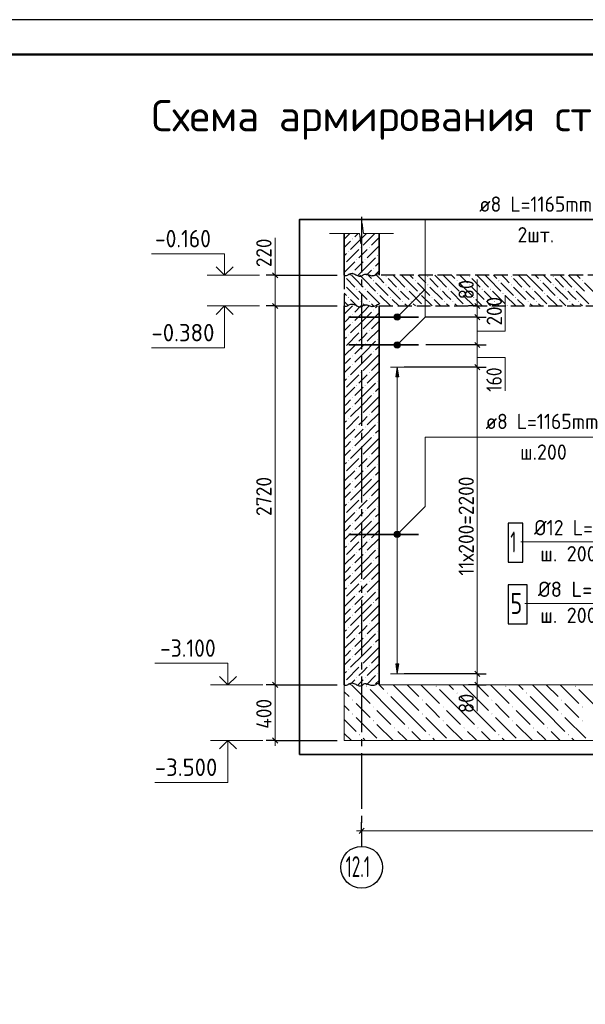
# Model space of a CAD drawing. Header units: millimetres. Extents: x 0 to 59400, y 0 to 42000.
# Tile 21 of 37: x 30540 to 38663, y 27863 to 42000. Entities that reach past the tile are written whole.
import ezdxf

# ---------------------------------------------------------------- set-up
doc = ezdxf.new("R2010")
doc.units = ezdxf.units.MM
doc.linetypes.add('______2', pattern=[270, 200, -70])
doc.linetypes.add('______5', pattern=[1100, 800, -100, 100, -100])
for name, color, linetype, lineweight in [('Standard', 7, 'Continuous', 25), ('Высотные отметки', 7, 'Continuous', 25), ('ЖБ Перекрытие верхний уровень', 7, '______2', 25), ('ЖБ Пилон', 7, 'Continuous', 35), ('ЖБ Стена верхний уровень', 7, 'Continuous', 35), ('Заголовок чертежа', 7, 'Continuous', 25), ('Позиционная метка линия выноска', 7, 'Continuous', 13), ('Позиционная метка номер позиции', 7, 'Continuous', 13), ('Примечания', 7, 'Continuous', 13), ('Размерная линия_ общее', 7, 'Continuous', 13), ('Стена обрамление П-обр.', 7, 'Continuous', 35), ('Фоновоя арматура Х1', 52, 'Continuous', 25)]:
    doc.layers.add(name, color=color, linetype=linetype, lineweight=lineweight)
doc.layers.add('Оси', color=7, linetype='______5')
doc.layers.add('Размерная выноска', color=7, linetype='Continuous')
doc.styles.add('ISOCPEUR', font='txt')

msp = doc.modelspace()

# ---------------------------------------------------------------- hatches: boundary and pattern name
at = {"layer": 'ЖБ Перекрытие верхний уровень', "linetype": 'Continuous', "lineweight": 18, "transparency": 33554687}
for points in [[(35201, 38318), (35201, 38318), (35208, 38312), (35201, 38305), (35201, 38305)], [(35795, 38312), (35801, 38318), (35808, 38312), (35801, 38305)], [(36395, 38312), (36401, 38318), (36408, 38312), (36401, 38305)], [(36995, 38312), (37001, 38318), (37008, 38312), (37001, 38305)], [(37595, 38312), (37601, 38318), (37608, 38312), (37601, 38305)], [(38195, 38312), (38201, 38318), (38208, 38312), (38201, 38305)], [(35201, 38198), (35201, 38198), (35208, 38192), (35201, 38185), (35201, 38185)], [(35615, 38252), (35621, 38258), (35628, 38252), (35621, 38245)], [(35795, 38192), (35801, 38198), (35808, 38192), (35801, 38185)], [(36215, 38252), (36221, 38258), (36228, 38252), (36221, 38245)], [(36395, 38192), (36401, 38198), (36408, 38192), (36401, 38185)], [(36815, 38252), (36821, 38258), (36828, 38252), (36821, 38245)], [(36995, 38192), (37001, 38198), (37008, 38192), (37001, 38185)], [(37415, 38252), (37421, 38258), (37428, 38252), (37421, 38245)], [(37595, 38192), (37601, 38198), (37608, 38192), (37601, 38185)], [(38015, 38252), (38021, 38258), (38028, 38252), (38021, 38245)], [(38195, 38192), (38201, 38198), (38208, 38192), (38201, 38185)], [(38615, 38252), (38621, 38258), (38628, 38252), (38621, 38245)], [(35375, 38132), (35381, 38138), (35388, 38132), (35381, 38125)], [(35495, 38132), (35501, 38138), (35508, 38132), (35501, 38125)], [(35675, 38072), (35681, 38078), (35688, 38072), (35681, 38065)], [(35975, 38132), (35981, 38138), (35988, 38132), (35981, 38125)], [(36095, 38132), (36101, 38138), (36108, 38132), (36101, 38125)], [(36275, 38072), (36281, 38078), (36288, 38072), (36281, 38065)], [(36575, 38132), (36581, 38138), (36588, 38132), (36581, 38125)], [(36695, 38132), (36701, 38138), (36708, 38132), (36701, 38125)], [(36875, 38072), (36881, 38078), (36888, 38072), (36881, 38065)], [(37175, 38132), (37181, 38138), (37188, 38132), (37181, 38125)], [(37295, 38132), (37301, 38138), (37308, 38132), (37301, 38125)], [(37475, 38072), (37481, 38078), (37488, 38072), (37481, 38065)], [(37775, 38132), (37781, 38138), (37788, 38132), (37781, 38125)], [(37895, 38132), (37901, 38138), (37908, 38132), (37901, 38125)], [(38075, 38072), (38081, 38078), (38088, 38072), (38081, 38065)], [(38375, 38132), (38381, 38138), (38388, 38132), (38381, 38125)], [(38495, 38132), (38501, 38138), (38508, 38132), (38501, 38125)], [(35255, 38012), (35261, 38018), (35268, 38012), (35261, 38005)], [(35435, 37952), (35441, 37958), (35448, 37952), (35441, 37945)], [(35555, 37952), (35561, 37958), (35568, 37952), (35561, 37945)], [(35735, 37892), (35741, 37898), (35748, 37892), (35746, 37890), (35736, 37890)], [(35855, 38012), (35861, 38018), (35868, 38012), (35861, 38005)], [(36035, 37952), (36041, 37958), (36048, 37952), (36041, 37945)], [(36155, 37952), (36161, 37958), (36168, 37952), (36161, 37945)], [(36335, 37892), (36341, 37898), (36348, 37892), (36346, 37890), (36336, 37890)], [(36455, 38012), (36461, 38018), (36468, 38012), (36461, 38005)], [(36635, 37952), (36641, 37958), (36648, 37952), (36641, 37945)], [(36755, 37952), (36761, 37958), (36768, 37952), (36761, 37945)], [(36935, 37892), (36941, 37898), (36948, 37892), (36946, 37890), (36936, 37890)], [(37055, 38012), (37061, 38018), (37068, 38012), (37061, 38005)], [(37235, 37952), (37241, 37958), (37248, 37952), (37241, 37945)], [(37355, 37952), (37361, 37958), (37368, 37952), (37361, 37945)], [(37535, 37892), (37541, 37898), (37548, 37892), (37546, 37890), (37536, 37890)], [(37655, 38012), (37661, 38018), (37668, 38012), (37661, 38005)], [(37835, 37952), (37841, 37958), (37848, 37952), (37841, 37945)], [(37955, 37952), (37961, 37958), (37968, 37952), (37961, 37945)], [(38135, 37892), (38141, 37898), (38148, 37892), (38146, 37890), (38136, 37890)], [(38255, 38012), (38261, 38018), (38268, 38012), (38261, 38005)], [(38435, 37952), (38441, 37958), (38448, 37952), (38441, 37945)], [(38555, 37952), (38561, 37958), (38568, 37952), (38561, 37945)]]:
    msp.add_hatch(color=7, dxfattribs=at).paths.add_polyline_path(points, flags=16)
at = {"layer": 'ЖБ Пилон', "linetype": 'Continuous', "lineweight": 18, "transparency": 33554687}
for points in [[(35316, 38852), (35321, 38857), (35326, 38852), (35321, 38847)], [(35436, 38732), (35441, 38737), (35446, 38732), (35441, 38727)], [(35556, 38732), (35561, 38737), (35566, 38732), (35561, 38727)], [(35256, 38672), (35261, 38677), (35266, 38672), (35261, 38667)], [(35676, 38612), (35681, 38617), (35686, 38612), (35681, 38607)], [(35201, 38496), (35201, 38497), (35206, 38492), (35201, 38487), (35201, 38487)], [(35376, 38552), (35381, 38557), (35386, 38552), (35381, 38547)], [(35496, 38552), (35501, 38557), (35506, 38552), (35501, 38547)], [(35316, 38372), (35321, 38377), (35326, 38372), (35321, 38367)], [(35616, 38432), (35621, 38437), (35626, 38432), (35621, 38427)]]:
    msp.add_hatch(color=7, dxfattribs=at).paths.add_polyline_path(points, flags=16)
at = {"layer": 'ЖБ Стена верхний уровень', "linetype": 'Continuous', "lineweight": 18, "transparency": 33554687}
for points in [[(35204, 37890), (35201, 37887), (35201, 37890)], [(35316, 37772), (35321, 37777), (35326, 37772), (35321, 37767)], [(35616, 37832), (35621, 37837), (35626, 37832), (35621, 37827)], [(35316, 37652), (35321, 37657), (35326, 37652), (35321, 37647)], [(35256, 37472), (35261, 37477), (35266, 37472), (35261, 37467)], [(35436, 37532), (35441, 37537), (35446, 37532), (35441, 37527)], [(35556, 37532), (35561, 37537), (35566, 37532), (35561, 37527)], [(35376, 37352), (35381, 37357), (35386, 37352), (35381, 37347)], [(35496, 37352), (35501, 37357), (35506, 37352), (35501, 37347)], [(35676, 37412), (35681, 37417), (35686, 37412), (35681, 37407)], [(35201, 37296), (35206, 37292), (35201, 37287)], [(35616, 37232), (35621, 37237), (35626, 37232), (35621, 37227)], [(35316, 37172), (35321, 37177), (35326, 37172), (35321, 37167)], [(35316, 37052), (35321, 37057), (35326, 37052), (35321, 37047)], [(35436, 36932), (35441, 36937), (35446, 36932), (35441, 36927)], [(35556, 36932), (35561, 36937), (35566, 36932), (35561, 36927)], [(35256, 36872), (35261, 36877), (35266, 36872), (35261, 36867)], [(35376, 36752), (35381, 36757), (35386, 36752), (35381, 36747)], [(35496, 36752), (35501, 36757), (35506, 36752), (35501, 36747)], [(35676, 36812), (35681, 36817), (35686, 36812), (35681, 36807)], [(35201, 36696), (35206, 36692), (35201, 36687)], [(35616, 36632), (35621, 36637), (35626, 36632), (35621, 36627)], [(35316, 36572), (35321, 36577), (35326, 36572), (35321, 36567)], [(35316, 36452), (35321, 36457), (35326, 36452), (35321, 36447)], [(35436, 36332), (35441, 36337), (35446, 36332), (35441, 36327)], [(35556, 36332), (35561, 36337), (35566, 36332), (35561, 36327)], [(35256, 36272), (35261, 36277), (35266, 36272), (35261, 36267)], [(35676, 36212), (35681, 36217), (35686, 36212), (35681, 36207)], [(35201, 36096), (35206, 36092), (35201, 36087)], [(35376, 36152), (35381, 36157), (35386, 36152), (35381, 36147)], [(35496, 36152), (35501, 36157), (35506, 36152), (35501, 36147)], [(35316, 35972), (35321, 35977), (35326, 35972), (35321, 35967)], [(35616, 36032), (35621, 36037), (35626, 36032), (35621, 36027)], [(35316, 35852), (35321, 35857), (35326, 35852), (35321, 35847)], [(35256, 35672), (35261, 35677), (35266, 35672), (35261, 35667)], [(35436, 35732), (35441, 35737), (35446, 35732), (35441, 35727)], [(35556, 35732), (35561, 35737), (35566, 35732), (35561, 35727)], [(35201, 35496), (35206, 35492), (35201, 35487)], [(35376, 35552), (35381, 35557), (35386, 35552), (35381, 35547)], [(35496, 35552), (35501, 35557), (35506, 35552), (35501, 35547)], [(35676, 35612), (35681, 35617), (35686, 35612), (35681, 35607)], [(35316, 35372), (35321, 35377), (35326, 35372), (35321, 35367)], [(35616, 35432), (35621, 35437), (35626, 35432), (35621, 35427)], [(35316, 35252), (35321, 35257), (35326, 35252), (35321, 35247)], [(35256, 35072), (35261, 35077), (35266, 35072), (35261, 35067)], [(35436, 35132), (35441, 35137), (35446, 35132), (35441, 35127)], [(35556, 35132), (35561, 35137), (35566, 35132), (35561, 35127)], [(35376, 34952), (35381, 34957), (35386, 34952), (35381, 34947)], [(35496, 34952), (35501, 34957), (35506, 34952), (35501, 34947)], [(35676, 35012), (35681, 35017), (35686, 35012), (35681, 35007)], [(35201, 34896), (35206, 34892), (35201, 34887)], [(35616, 34832), (35621, 34837), (35626, 34832), (35621, 34827)], [(35316, 34772), (35321, 34777), (35326, 34772), (35321, 34767)], [(35316, 34652), (35321, 34657), (35326, 34652), (35321, 34647)], [(35436, 34532), (35441, 34537), (35446, 34532), (35441, 34527)], [(35556, 34532), (35561, 34537), (35566, 34532), (35561, 34527)], [(35256, 34472), (35261, 34477), (35266, 34472), (35261, 34467)], [(35376, 34352), (35381, 34357), (35386, 34352), (35381, 34347)], [(35496, 34352), (35501, 34357), (35506, 34352), (35501, 34347)], [(35676, 34412), (35681, 34417), (35686, 34412), (35681, 34407)], [(35201, 34296), (35206, 34292), (35201, 34287)], [(35616, 34232), (35621, 34237), (35626, 34232), (35621, 34227)], [(35316, 34172), (35321, 34177), (35326, 34172), (35321, 34167)], [(35316, 34052), (35321, 34057), (35326, 34052), (35321, 34047)], [(35436, 33932), (35441, 33937), (35446, 33932), (35441, 33927)], [(35556, 33932), (35561, 33937), (35566, 33932), (35561, 33927)], [(35256, 33872), (35261, 33877), (35266, 33872), (35261, 33867)], [(35676, 33812), (35681, 33817), (35686, 33812), (35681, 33807)], [(35201, 33696), (35206, 33692), (35201, 33687)], [(35376, 33752), (35381, 33757), (35386, 33752), (35381, 33747)], [(35496, 33752), (35501, 33757), (35506, 33752), (35501, 33747)], [(35316, 33572), (35321, 33577), (35326, 33572), (35321, 33567)], [(35616, 33632), (35621, 33637), (35626, 33632), (35621, 33627)], [(35316, 33452), (35321, 33457), (35326, 33452), (35321, 33447)], [(35256, 33272), (35261, 33277), (35266, 33272), (35261, 33267)], [(35436, 33332), (35441, 33337), (35446, 33332), (35441, 33327)], [(35556, 33332), (35561, 33337), (35566, 33332), (35561, 33327)], [(35201, 33096), (35206, 33092), (35201, 33087)], [(35376, 33152), (35381, 33157), (35386, 33152), (35381, 33147)], [(35496, 33152), (35501, 33157), (35506, 33152), (35501, 33147)], [(35676, 33212), (35681, 33217), (35686, 33212), (35681, 33207)], [(35316, 32972), (35321, 32977), (35326, 32972), (35321, 32967)], [(35616, 33032), (35621, 33037), (35626, 33032), (35621, 33027)], [(35316, 32852), (35321, 32857), (35326, 32852), (35321, 32847)], [(35256, 32672), (35261, 32677), (35266, 32672), (35261, 32667)], [(35436, 32732), (35441, 32737), (35446, 32732), (35441, 32727)], [(35556, 32732), (35561, 32737), (35566, 32732), (35561, 32727)], [(35376, 32552), (35381, 32557), (35386, 32552), (35381, 32547)], [(35496, 32552), (35501, 32557), (35506, 32552), (35501, 32547)], [(35676, 32612), (35681, 32617), (35686, 32612), (35681, 32607)], [(35201, 32496), (35206, 32492), (35201, 32487)]]:
    msp.add_hatch(color=7, dxfattribs=at).paths.add_polyline_path(points, flags=16)
at = {"layer": 'Позиционная метка линия выноска', "linetype": 'Continuous', "lineweight": 13, "transparency": 33554687}
for points in [[(35993, 37698), (35929, 37762), (35918, 37741)], [(36005, 37718), (35950, 37773), (35929, 37762)], [(36005, 37718), (35929, 37762), (35993, 37698)], [(36005, 37741), (35973, 37773), (35950, 37773)], [(36005, 37741), (35950, 37773), (36005, 37718)], [(35973, 37773), (36005, 37741), (35993, 37762)], [(35993, 37698), (35918, 37741), (35973, 37687)], [(35973, 37687), (35918, 37741), (35918, 37718)], [(35973, 37687), (35918, 37718), (35950, 37687)], [(35950, 37687), (35918, 37718), (35929, 37698)], [(35993, 37298), (35929, 37362), (35918, 37341)], [(35993, 37298), (35918, 37341), (35973, 37287)], [(35973, 37287), (35918, 37341), (35918, 37318)], [(36005, 37318), (35950, 37373), (35929, 37362)], [(36005, 37318), (35929, 37362), (35993, 37298)], [(36005, 37341), (35973, 37373), (35950, 37373)], [(36005, 37341), (35950, 37373), (36005, 37318)], [(35973, 37373), (36005, 37341), (35993, 37362)], [(35973, 37287), (35918, 37318), (35950, 37287)], [(35950, 37287), (35918, 37318), (35929, 37298)], [(35993, 34578), (35929, 34642), (35918, 34621)], [(36005, 34598), (35950, 34653), (35929, 34642)], [(36005, 34598), (35929, 34642), (35993, 34578)], [(36005, 34621), (35973, 34653), (35950, 34653)], [(36005, 34621), (35950, 34653), (36005, 34598)], [(35973, 34653), (36005, 34621), (35993, 34642)], [(35993, 34578), (35918, 34621), (35973, 34567)], [(35973, 34567), (35918, 34621), (35918, 34598)], [(35973, 34567), (35918, 34598), (35950, 34567)], [(35950, 34567), (35918, 34598), (35929, 34578)]]:
    msp.add_hatch(color=7, dxfattribs=at).paths.add_polyline_path(points)
at = {"layer": 'Стена обрамление П-обр.', "linetype": 'Continuous', "lineweight": 13, "transparency": 33554687}
msp.add_hatch(color=7, dxfattribs=at).paths.add_polyline_path([(35983, 36870), (35963, 37010), (35943, 36870)])
msp.add_hatch(color=7, dxfattribs=at).paths.add_polyline_path([(35983, 32750), (35963, 32610), (35943, 32750)], flags=16)
at = {"layer": 'Фоновоя арматура Х1', "linetype": 'Continuous', "lineweight": 18, "transparency": 33554687}
for points in [[(35515, 32432), (35521, 32438), (35528, 32432), (35521, 32425)], [(36515, 32432), (36521, 32438), (36528, 32432), (36521, 32425)], [(37515, 32432), (37521, 32438), (37528, 32432), (37521, 32425)], [(38515, 32432), (38521, 32438), (38528, 32432), (38521, 32425)], [(35315, 32232), (35321, 32238), (35328, 32232), (35321, 32225)], [(35815, 32332), (35821, 32338), (35828, 32332), (35821, 32325)], [(36315, 32232), (36321, 32238), (36328, 32232), (36321, 32225)], [(36815, 32332), (36821, 32338), (36828, 32332), (36821, 32325)], [(37315, 32232), (37321, 32238), (37328, 32232), (37321, 32225)], [(37815, 32332), (37821, 32338), (37828, 32332), (37821, 32325)], [(38315, 32232), (38321, 32238), (38328, 32232), (38321, 32225)], [(35615, 32132), (35621, 32138), (35628, 32132), (35621, 32125)], [(36615, 32132), (36621, 32138), (36628, 32132), (36621, 32125)], [(37615, 32132), (37621, 32138), (37628, 32132), (37621, 32125)], [(38615, 32132), (38621, 32138), (38628, 32132), (38621, 32125)], [(35315, 32032), (35321, 32038), (35328, 32032), (35321, 32025)], [(36315, 32032), (36321, 32038), (36328, 32032), (36321, 32025)], [(37315, 32032), (37321, 32038), (37328, 32032), (37321, 32025)], [(38315, 32032), (38321, 32038), (38328, 32032), (38321, 32025)], [(35615, 31932), (35621, 31938), (35628, 31932), (35621, 31925)], [(35915, 31832), (35921, 31838), (35928, 31832), (35921, 31825)], [(36115, 31832), (36121, 31838), (36128, 31832), (36121, 31825)], [(36615, 31932), (36621, 31938), (36628, 31932), (36621, 31925)], [(36915, 31832), (36921, 31838), (36928, 31832), (36921, 31825)], [(37115, 31832), (37121, 31838), (37128, 31832), (37121, 31825)], [(37615, 31932), (37621, 31938), (37628, 31932), (37621, 31925)], [(37915, 31832), (37921, 31838), (37928, 31832), (37921, 31825)], [(38115, 31832), (38121, 31838), (38128, 31832), (38121, 31825)], [(38615, 31932), (38621, 31938), (38628, 31932), (38621, 31925)], [(35415, 31732), (35421, 31738), (35428, 31732), (35421, 31725)], [(36415, 31732), (36421, 31738), (36428, 31732), (36421, 31725)], [(37415, 31732), (37421, 31738), (37428, 31732), (37421, 31725)], [(38415, 31732), (38421, 31738), (38428, 31732), (38421, 31725)]]:
    msp.add_hatch(color=7, dxfattribs=at).paths.add_polyline_path(points, flags=16)

# ---------------------------------------------------------------- linework, layer by layer
at = {"layer": 'Standard', "color": 7, "linetype": 'Continuous', "lineweight": 13, "transparency": 33554687}
for p, q in [((35439, 38780), (35457, 39080)), ((35457, 39080), (35476, 38930)), ((34988, 38930), (35421, 38930)), ((35421, 38930), (35439, 38780)), ((35476, 38930), (35908, 38930)), ((35908, 38930), (35908, 38930)), ((37112, 37890), (37112, 37965)), ((37112, 37730), (37112, 37330)), ((37112, 37330), (37112, 37010)), ((37112, 37010), (37112, 32610)), ((37112, 32610), (37112, 32450)), ((37112, 32450), (37112, 32375))]:
    msp.add_line(p, q, dxfattribs=at)
at = {"layer": 'Standard', "color": 7, "linetype": 'Continuous', "lineweight": -3, "transparency": 33554687}
for p, q in [((37112, 37890), (36987, 37890)), ((37112, 37890), (37237, 37890)), ((37112, 37730), (36987, 37730)), ((37112, 37730), (37237, 37730)), ((37112, 37330), (36987, 37330)), ((37112, 37330), (37237, 37330)), ((37112, 37010), (36987, 37010)), ((37112, 37010), (37237, 37010)), ((37112, 32610), (36987, 32610)), ((37112, 32610), (37237, 32610)), ((37112, 32450), (36987, 32450)), ((37112, 32450), (37237, 32450)), ((37112, 32450), (37112, 32450))]:
    msp.add_line(p, q, dxfattribs=at)
at = {"layer": 'Standard', "color": 7, "linetype": 'Continuous', "lineweight": 25, "transparency": 33554687}
for p, q in [((37074, 37927), (37149, 37852)), ((37074, 37767), (37149, 37692)), ((37074, 37367), (37149, 37292)), ((37074, 37047), (37149, 36972)), ((37074, 32647), (37149, 32572)), ((37074, 32487), (37149, 32412))]:
    msp.add_line(p, q, dxfattribs=at)
msp.add_lwpolyline([(0, 0), (59400, 0), (59400, 42000), (0, 42000), (0, 0)], close=True, dxfattribs=at)
at = {"layer": 'Standard', "color": 7, "linetype": 'Continuous', "lineweight": 50, "transparency": 33554687}
msp.add_lwpolyline([(2000, 41500), (58900, 41500), (58900, 500), (2000, 500), (2000, 41500)], close=True, dxfattribs=at)
at = {"layer": 'Standard', "color": 7, "linetype": 'Continuous', "lineweight": 13, "transparency": 33554687}
for points in [[(58900, 41500), (2000, 41500), (2000, 500), (58900, 500), (58900, 41500)], [(37112, 37890), (37112, 37884), (37112, 37884), (37112, 37841), (37112, 37841), (37112, 37748), (37112, 37748), (37112, 37730)]]:
    msp.add_lwpolyline(points, dxfattribs=at)
at = {"layer": 'Standard', "color": 254, "linetype": 'Continuous', "lineweight": 35, "true_color": 0xc4c4ff, "transparency": 33554687}
msp.add_lwpolyline([(34556, 31450), (54971, 31450), (54971, 39130), (34556, 39130), (34556, 31450)], dxfattribs=at)
at = {"layer": 'Standard', "color": 7, "linetype": 'Continuous', "lineweight": -3, "transparency": 33554687}
for points in [[(37112, 37890), (37114, 37890), (37114, 37890), (37164, 37890), (37164, 37890), (37197, 37890)], [(37112, 37730), (37095, 37730), (37095, 37730), (37095, 37730), (37095, 37730), (36373, 37730)], [(37112, 37330), (37095, 37330), (37095, 37330), (37095, 37330), (37095, 37330), (36373, 37330)], [(37112, 37010), (37095, 37010), (37095, 37010), (37095, 37010), (37095, 37010), (36063, 37010)], [(37112, 32610), (37095, 32610), (37095, 32610), (36063, 32610)]]:
    msp.add_lwpolyline(points, dxfattribs=at)
at = {"layer": 'Высотные отметки', "color": 7, "linetype": 'Continuous', "lineweight": 13, "transparency": 33554687}
for p, q in [((33983, 38330), (33233, 38330)), ((33983, 38330), (33233, 38330)), ((33983, 37890), (33233, 37890)), ((33983, 37890), (33233, 37890)), ((34031, 32450), (33281, 32450)), ((34031, 32450), (33281, 32450)), ((34031, 31650), (33281, 31650)), ((34031, 31650), (33281, 31650))]:
    msp.add_line(p, q, dxfattribs=at)
at = {"layer": 'Высотные отметки', "color": 7, "linetype": 'Continuous', "lineweight": 35, "transparency": 33554687}
for p, q in [((33483, 38330), (33362, 38451)), ((33483, 38330), (33362, 38451)), ((33483, 38330), (33604, 38451)), ((33483, 38330), (33604, 38451)), ((33483, 37890), (33362, 37769)), ((33483, 37890), (33362, 37769)), ((33483, 37890), (33604, 37769)), ((33483, 37890), (33604, 37769)), ((33531, 32450), (33410, 32571)), ((33531, 32450), (33410, 32571)), ((33531, 32450), (33653, 32571)), ((33531, 32450), (33653, 32571)), ((33531, 31650), (33410, 31529)), ((33531, 31650), (33410, 31529)), ((33531, 31650), (33653, 31529)), ((33531, 31650), (33653, 31529))]:
    msp.add_line(p, q, dxfattribs=at)
at = {"layer": 'Высотные отметки', "color": 7, "linetype": 'Continuous', "lineweight": 13, "transparency": 33554687}
for points in [[(33483, 38330), (33483, 38640), (32433, 38640)], [(33483, 38330), (33483, 38640), (32433, 38640)], [(33483, 37890), (33483, 37290), (32433, 37290)], [(33483, 37890), (33483, 37290), (32433, 37290)], [(33531, 32450), (33531, 32760), (32481, 32760)], [(33531, 32450), (33531, 32760), (32481, 32760)], [(33531, 31650), (33531, 31050), (32481, 31050)], [(33531, 31650), (33531, 31050), (32481, 31050)]]:
    msp.add_lwpolyline(points, dxfattribs=at)
at = {"layer": 'ЖБ Перекрытие верхний уровень', "color": 7, "linetype": '______2', "lineweight": 25, "transparency": 33554687}
for p, q in [((35201, 38330), (35201, 37890)), ((42951, 38330), (35701, 38330)), ((35701, 37890), (42451, 37890))]:
    msp.add_line(p, q, dxfattribs=at)
at = {"layer": 'ЖБ Перекрытие верхний уровень', "color": 9, "linetype": 'Continuous', "lineweight": 18, "true_color": 0xc7c7c7, "transparency": 33554687}
for p, q in [((35351, 38282), (35303, 38330)), ((35423, 38330), (35471, 38282)), ((35543, 38330), (35591, 38282)), ((35711, 38282), (35663, 38330)), ((35951, 38282), (35903, 38330)), ((36023, 38330), (36071, 38282)), ((36143, 38330), (36191, 38282)), ((36311, 38282), (36263, 38330)), ((36551, 38282), (36503, 38330)), ((36623, 38330), (36671, 38282)), ((36743, 38330), (36791, 38282)), ((36911, 38282), (36863, 38330)), ((37151, 38282), (37103, 38330)), ((37223, 38330), (37271, 38282)), ((37343, 38330), (37391, 38282)), ((37511, 38282), (37463, 38330)), ((37751, 38282), (37703, 38330)), ((37823, 38330), (37871, 38282)), ((37943, 38330), (37991, 38282)), ((38111, 38282), (38063, 38330)), ((38351, 38282), (38303, 38330)), ((38423, 38330), (38471, 38282)), ((38543, 38330), (38591, 38282)), ((35231, 38282), (35351, 38162)), ((35351, 38282), (35471, 38162)), ((35471, 38282), (35651, 38102)), ((35651, 38222), (35831, 38042)), ((35771, 38222), (35711, 38282)), ((35831, 38282), (35951, 38162)), ((35951, 38282), (36071, 38162)), ((36071, 38282), (36251, 38102)), ((36251, 38222), (36431, 38042)), ((36371, 38222), (36311, 38282)), ((36431, 38282), (36551, 38162)), ((36551, 38282), (36671, 38162)), ((36671, 38282), (36851, 38102)), ((36851, 38222), (37031, 38042)), ((36971, 38222), (36911, 38282)), ((37031, 38282), (37151, 38162)), ((37151, 38282), (37271, 38162)), ((37271, 38282), (37451, 38102)), ((37451, 38222), (37631, 38042)), ((37571, 38222), (37511, 38282)), ((37631, 38282), (37751, 38162)), ((37751, 38282), (37871, 38162)), ((37871, 38282), (38051, 38102)), ((38051, 38222), (38231, 38042)), ((38171, 38222), (38111, 38282)), ((38231, 38282), (38351, 38162)), ((38351, 38282), (38471, 38162)), ((38471, 38282), (38651, 38102)), ((38651, 38222), (38831, 38042)), ((35201, 38072), (35231, 38042)), ((35231, 38162), (35411, 37982)), ((35471, 38042), (35411, 38102)), ((35531, 37982), (35471, 38042)), ((35531, 38102), (35711, 37922)), ((35711, 38042), (35863, 37890)), ((35831, 38162), (36011, 37982)), ((36071, 38042), (36011, 38102)), ((36131, 37982), (36071, 38042)), ((36131, 38102), (36311, 37922)), ((36311, 38042), (36463, 37890)), ((36431, 38162), (36611, 37982)), ((36671, 38042), (36611, 38102)), ((36731, 37982), (36671, 38042)), ((36731, 38102), (36911, 37922)), ((36911, 38042), (37063, 37890)), ((37031, 38162), (37211, 37982)), ((37271, 38042), (37211, 38102)), ((37331, 37982), (37271, 38042)), ((37331, 38102), (37511, 37922)), ((37511, 38042), (37663, 37890)), ((37631, 38162), (37811, 37982)), ((37871, 38042), (37811, 38102)), ((37931, 37982), (37871, 38042)), ((37931, 38102), (38111, 37922)), ((38111, 38042), (38263, 37890)), ((38231, 38162), (38411, 37982)), ((38471, 38042), (38411, 38102)), ((38531, 37982), (38471, 38042)), ((38531, 38102), (38711, 37922)), ((35201, 37952), (35263, 37890)), ((35383, 37890), (35291, 37982)), ((35471, 37922), (35503, 37890)), ((35591, 37922), (35623, 37890)), ((35983, 37890), (35891, 37982)), ((36071, 37922), (36103, 37890)), ((36191, 37922), (36223, 37890)), ((36583, 37890), (36491, 37982)), ((36671, 37922), (36703, 37890)), ((36791, 37922), (36823, 37890)), ((37183, 37890), (37091, 37982)), ((37271, 37922), (37303, 37890)), ((37391, 37922), (37423, 37890)), ((37783, 37890), (37691, 37982)), ((37871, 37922), (37903, 37890)), ((37991, 37922), (38023, 37890)), ((38383, 37890), (38291, 37982)), ((38471, 37922), (38503, 37890)), ((38591, 37922), (38623, 37890))]:
    msp.add_line(p, q, dxfattribs=at)
at = {"layer": 'ЖБ Пилон', "color": 7, "linetype": 'Continuous', "lineweight": 35, "transparency": 33554687}
for p, q in [((35201, 38930), (35201, 38330)), ((35701, 38330), (35701, 38930))]:
    msp.add_line(p, q, dxfattribs=at)
at = {"layer": 'ЖБ Пилон', "color": 251, "linetype": 'Continuous', "lineweight": 18, "true_color": 0x494949, "transparency": 33554687}
for p, q in [((35201, 38851), (35231, 38882)), ((35231, 38882), (35279, 38930)), ((35471, 38882), (35291, 38702)), ((35399, 38930), (35351, 38882)), ((35519, 38930), (35471, 38882)), ((35591, 38882), (35471, 38762)), ((35591, 38882), (35639, 38930)), ((35291, 38822), (35201, 38731)), ((35701, 38752), (35531, 38582)), ((35701, 38872), (35591, 38762)), ((35231, 38642), (35201, 38611)), ((35411, 38702), (35231, 38522)), ((35411, 38582), (35471, 38642)), ((35471, 38642), (35531, 38702)), ((35351, 38522), (35201, 38371)), ((35471, 38522), (35351, 38402)), ((35471, 38402), (35651, 38582)), ((35701, 38512), (35651, 38462)), ((35279, 38330), (35291, 38342)), ((35471, 38402), (35399, 38330)), ((35591, 38402), (35519, 38330)), ((35639, 38330), (35701, 38392))]:
    msp.add_line(p, q, dxfattribs=at)
at = {"layer": 'ЖБ Стена верхний уровень', "color": 251, "linetype": 'Continuous', "lineweight": 18, "true_color": 0x494949, "transparency": 33554687}
for p, q in [((35319, 37890), (35201, 37772)), ((35439, 37890), (35351, 37802)), ((35471, 37802), (35559, 37890)), ((35679, 37890), (35651, 37862)), ((35471, 37802), (35351, 37682)), ((35591, 37802), (35471, 37682)), ((35591, 37682), (35701, 37792)), ((35201, 37652), (35231, 37682)), ((35291, 37622), (35201, 37532)), ((35231, 37682), (35291, 37742)), ((35471, 37682), (35291, 37502)), ((35591, 37682), (35471, 37562)), ((35701, 37672), (35591, 37562)), ((35411, 37502), (35231, 37322)), ((35471, 37442), (35531, 37502)), ((35701, 37552), (35531, 37382)), ((35231, 37442), (35201, 37412)), ((35351, 37322), (35201, 37172)), ((35471, 37322), (35351, 37202)), ((35411, 37382), (35471, 37442)), ((35471, 37202), (35651, 37382)), ((35471, 37202), (35351, 37082)), ((35591, 37202), (35471, 37082)), ((35591, 37082), (35701, 37192)), ((35701, 37312), (35651, 37262)), ((35201, 37052), (35231, 37082)), ((35231, 37082), (35291, 37142)), ((35471, 37082), (35291, 36902)), ((35591, 37082), (35471, 36962)), ((35701, 37072), (35591, 36962)), ((35291, 37022), (35201, 36932)), ((35411, 36902), (35231, 36722)), ((35471, 36842), (35531, 36902)), ((35701, 36952), (35531, 36782)), ((35231, 36842), (35201, 36812)), ((35411, 36782), (35471, 36842)), ((35471, 36602), (35651, 36782)), ((35351, 36722), (35201, 36572)), ((35471, 36722), (35351, 36602)), ((35701, 36712), (35651, 36662)), ((35201, 36452), (35231, 36482)), ((35231, 36482), (35291, 36542)), ((35471, 36482), (35291, 36302)), ((35471, 36602), (35351, 36482)), ((35591, 36602), (35471, 36482)), ((35591, 36482), (35471, 36362)), ((35591, 36482), (35701, 36592)), ((35291, 36422), (35201, 36332)), ((35701, 36352), (35531, 36182)), ((35701, 36472), (35591, 36362)), ((35231, 36242), (35201, 36212)), ((35411, 36302), (35231, 36122)), ((35411, 36182), (35471, 36242)), ((35471, 36242), (35531, 36302)), ((35351, 36122), (35201, 35972)), ((35471, 36122), (35351, 36002)), ((35471, 36002), (35651, 36182)), ((35701, 36112), (35651, 36062)), ((35231, 35882), (35291, 35942)), ((35471, 36002), (35351, 35882)), ((35591, 36002), (35471, 35882)), ((35591, 35882), (35701, 35992)), ((35201, 35852), (35231, 35882)), ((35291, 35822), (35201, 35732)), ((35471, 35882), (35291, 35702)), ((35591, 35882), (35471, 35762)), ((35701, 35872), (35591, 35762)), ((35231, 35642), (35201, 35612)), ((35411, 35702), (35231, 35522)), ((35411, 35582), (35471, 35642)), ((35471, 35642), (35531, 35702)), ((35701, 35752), (35531, 35582)), ((35351, 35522), (35201, 35372)), ((35471, 35522), (35351, 35402)), ((35471, 35402), (35651, 35582)), ((35701, 35512), (35651, 35462)), ((35471, 35402), (35351, 35282)), ((35591, 35402), (35471, 35282)), ((35591, 35282), (35701, 35392)), ((35201, 35252), (35231, 35282)), ((35291, 35222), (35201, 35132)), ((35231, 35282), (35291, 35342)), ((35471, 35282), (35291, 35102)), ((35591, 35282), (35471, 35162)), ((35701, 35272), (35591, 35162)), ((35411, 35102), (35231, 34922)), ((35471, 35042), (35531, 35102)), ((35701, 35152), (35531, 34982)), ((35231, 35042), (35201, 35012)), ((35351, 34922), (35201, 34772)), ((35471, 34922), (35351, 34802)), ((35411, 34982), (35471, 35042)), ((35471, 34802), (35651, 34982)), ((35471, 34802), (35351, 34682)), ((35591, 34802), (35471, 34682)), ((35591, 34682), (35701, 34792)), ((35701, 34912), (35651, 34862)), ((35201, 34652), (35231, 34682)), ((35231, 34682), (35291, 34742)), ((35471, 34682), (35291, 34502)), ((35591, 34682), (35471, 34562)), ((35701, 34672), (35591, 34562)), ((35291, 34622), (35201, 34532)), ((35411, 34502), (35231, 34322)), ((35471, 34442), (35531, 34502)), ((35701, 34552), (35531, 34382)), ((35231, 34442), (35201, 34412)), ((35411, 34382), (35471, 34442)), ((35471, 34202), (35651, 34382)), ((35351, 34322), (35201, 34172)), ((35471, 34322), (35351, 34202)), ((35701, 34312), (35651, 34262)), ((35201, 34052), (35231, 34082)), ((35231, 34082), (35291, 34142)), ((35471, 34082), (35291, 33902)), ((35471, 34202), (35351, 34082)), ((35591, 34202), (35471, 34082)), ((35591, 34082), (35471, 33962)), ((35591, 34082), (35701, 34192)), ((35701, 34072), (35591, 33962)), ((35291, 34022), (35201, 33932)), ((35701, 33952), (35531, 33782)), ((35231, 33842), (35201, 33812)), ((35411, 33902), (35231, 33722)), ((35411, 33782), (35471, 33842)), ((35471, 33842), (35531, 33902)), ((35351, 33722), (35201, 33572)), ((35471, 33722), (35351, 33602)), ((35471, 33602), (35651, 33782)), ((35701, 33712), (35651, 33662)), ((35231, 33482), (35291, 33542)), ((35471, 33602), (35351, 33482)), ((35591, 33602), (35471, 33482)), ((35591, 33482), (35701, 33592)), ((35201, 33452), (35231, 33482)), ((35291, 33422), (35201, 33332)), ((35471, 33482), (35291, 33302)), ((35591, 33482), (35471, 33362)), ((35701, 33472), (35591, 33362)), ((35231, 33242), (35201, 33212)), ((35411, 33302), (35231, 33122)), ((35411, 33182), (35471, 33242)), ((35471, 33242), (35531, 33302)), ((35701, 33352), (35531, 33182)), ((35351, 33122), (35201, 32972)), ((35471, 33122), (35351, 33002)), ((35471, 33002), (35651, 33182)), ((35701, 33112), (35651, 33062)), ((35231, 32882), (35291, 32942)), ((35471, 33002), (35351, 32882)), ((35591, 33002), (35471, 32882)), ((35591, 32882), (35701, 32992)), ((35201, 32852), (35231, 32882)), ((35291, 32822), (35201, 32732)), ((35471, 32882), (35291, 32702)), ((35591, 32882), (35471, 32762)), ((35701, 32872), (35591, 32762)), ((35411, 32702), (35231, 32522)), ((35471, 32642), (35531, 32702)), ((35701, 32752), (35531, 32582)), ((35231, 32642), (35201, 32612)), ((35351, 32522), (35279, 32450)), ((35471, 32522), (35399, 32450)), ((35411, 32582), (35471, 32642)), ((35519, 32450), (35651, 32582)), ((35701, 32512), (35651, 32462))]:
    msp.add_line(p, q, dxfattribs=at)
at = {"layer": 'ЖБ Стена верхний уровень', "color": 7, "linetype": 'Continuous', "lineweight": 35, "transparency": 33554687}
for p, q in [((35201, 37890), (35201, 32450)), ((35701, 32450), (35701, 37890))]:
    msp.add_line(p, q, dxfattribs=at)
at = {"layer": 'Оси', "color": 8, "linetype": '______5', "lineweight": -3, "transparency": 33554687}
msp.add_line((35451, 39170), (35451, 30130), dxfattribs=at)
at = {"layer": 'Оси', "color": 7, "linetype": 'Continuous', "lineweight": -3, "transparency": 33554687}
msp.add_circle((35451, 29830), 300, dxfattribs=at)
at = {"layer": 'Позиционная метка линия выноска', "color": 7, "linetype": 'Continuous', "lineweight": 13, "transparency": 33554687}
for p, q in [((35929, 37762), (35929, 37762)), ((35993, 37762), (35993, 37762)), ((35929, 37698), (35929, 37698)), ((35993, 37698), (35993, 37698)), ((35929, 37362), (35929, 37362)), ((35993, 37362), (35993, 37362)), ((35929, 37298), (35929, 37298)), ((35993, 37298), (35993, 37298)), ((35929, 34642), (35929, 34642)), ((35993, 34642), (35993, 34642)), ((35929, 34578), (35929, 34578)), ((35993, 34578), (35993, 34578))]:
    msp.add_line(p, q, dxfattribs=at)
for points in [[(39171, 39125), (36361, 39125), (36361, 38130), (35961, 37730)], [(36361, 38725), (36361, 37730), (35961, 37330)], [(39171, 36005), (36361, 36005), (36361, 35010), (35961, 34610)]]:
    msp.add_lwpolyline(points, dxfattribs=at)
for centre in [(35961, 37730), (35961, 37330), (35961, 34610)]:
    msp.add_circle(centre, 45, dxfattribs=at)
at = {"layer": 'Позиционная метка номер позиции', "color": 7, "linetype": 'Continuous', "lineweight": 25, "transparency": 33554687}
for points in [[(37556, 34211), (37766, 34211), (37766, 34771), (37556, 34771), (37556, 34211)], [(37556, 33328), (37826, 33328), (37826, 33888), (37556, 33888), (37556, 33328)]]:
    msp.add_lwpolyline(points, dxfattribs=at)
at = {"layer": 'Позиционная метка номер позиции', "color": 7, "linetype": 'Continuous', "lineweight": 13, "transparency": 33554687}
for points in [[(37736, 34501), (39163, 34501), (40557, 34501)], [(37796, 33618), (40179, 33618), (40179, 34605)]]:
    msp.add_lwpolyline(points, dxfattribs=at)
at = {"layer": 'Примечания', "color": 7, "linetype": 'Continuous', "lineweight": 25, "transparency": 33554687}
for points in [[(35201, 38325), (35216, 38325), (35232, 38326), (35247, 38330), (35258, 38337), (35268, 38345), (35280, 38351), (35295, 38355), (35310, 38357), (35326, 38355), (35340, 38351), (35354, 38346), (35366, 38339), (35377, 38332), (35389, 38326), (35402, 38320), (35417, 38317), (35433, 38318), (35449, 38321), (35461, 38327), (35471, 38335), (35482, 38342), (35496, 38347), (35512, 38348), (35527, 38345), (35541, 38340), (35555, 38335), (35569, 38330), (35583, 38326), (35598, 38323), (35601, 38323)], [(35601, 38325), (35616, 38325), (35632, 38326), (35647, 38330), (35658, 38337), (35668, 38345), (35680, 38351), (35695, 38355), (35701, 38356)], [(35201, 37885), (35216, 37885), (35232, 37886), (35247, 37890), (35258, 37897), (35268, 37905), (35280, 37911), (35295, 37915), (35310, 37917), (35326, 37915), (35340, 37911), (35354, 37906), (35366, 37899), (35377, 37892), (35389, 37886), (35402, 37880), (35417, 37877), (35433, 37878), (35449, 37881), (35461, 37887), (35471, 37895), (35482, 37902), (35496, 37907), (35512, 37908), (35527, 37905), (35541, 37900), (35555, 37895), (35569, 37890), (35583, 37886), (35598, 37883), (35601, 37883)], [(35601, 37885), (35616, 37885), (35632, 37886), (35647, 37890), (35658, 37897), (35668, 37905), (35680, 37911), (35695, 37915), (35701, 37916)], [(35201, 32445), (35216, 32445), (35232, 32446), (35247, 32450), (35258, 32457), (35268, 32465), (35280, 32471), (35295, 32475), (35310, 32477), (35326, 32475), (35340, 32471), (35354, 32466), (35366, 32459), (35377, 32452), (35389, 32446), (35402, 32440), (35417, 32437), (35433, 32438), (35449, 32441), (35461, 32447), (35471, 32455), (35482, 32462), (35496, 32467), (35512, 32468), (35527, 32465), (35541, 32460), (35555, 32455), (35569, 32450), (35583, 32446), (35598, 32443), (35601, 32443)], [(35601, 32445), (35616, 32445), (35632, 32446), (35647, 32450), (35658, 32457), (35668, 32465), (35680, 32471), (35695, 32475), (35701, 32476)]]:
    msp.add_lwpolyline(points, dxfattribs=at)
at = {"layer": 'Размерная выноска', "color": 7, "linetype": 'Continuous', "lineweight": 13, "transparency": 33554687}
for p, q in [((34207, 38870), (34207, 38330)), ((37112, 38270), (37112, 37890)), ((37112, 32450), (37112, 32070))]:
    msp.add_line(p, q, dxfattribs=at)
for points in [[(37112, 37527), (37512, 37527), (37512, 38047)], [(37112, 37152), (37512, 37152), (37512, 36672)]]:
    msp.add_lwpolyline(points, dxfattribs=at)
at = {"layer": 'Размерная линия_ общее', "color": 253, "linetype": 'Continuous', "lineweight": -3, "true_color": 0xa0a0a0, "transparency": 33554687}
for p, q in [((34207, 38330), (34082, 38330)), ((34207, 38330), (34332, 38330)), ((34207, 38330), (35101, 38330)), ((34207, 37890), (34082, 37890)), ((34207, 37890), (34332, 37890)), ((34207, 37890), (35101, 37890)), ((34207, 32450), (34082, 32450)), ((34207, 32450), (34332, 32450)), ((34207, 32450), (35101, 32450)), ((34207, 31650), (34082, 31650)), ((34207, 31650), (34332, 31650)), ((34207, 31650), (35101, 31650)), ((35451, 30355), (35451, 30480)), ((35451, 30355), (35451, 30230)), ((35451, 30355), (35451, 30230))]:
    msp.add_line(p, q, dxfattribs=at)
at = {"layer": 'Размерная линия_ общее', "color": 7, "linetype": 'Continuous', "lineweight": 25, "transparency": 33554687}
for p, q in [((34245, 38292), (34170, 38367)), ((34245, 37852), (34170, 37927)), ((34245, 32412), (34170, 32487)), ((34245, 31612), (34170, 31687)), ((35414, 30317), (35489, 30392))]:
    msp.add_line(p, q, dxfattribs=at)
at = {"layer": 'Размерная линия_ общее', "color": 7, "linetype": 'Continuous', "lineweight": 13, "transparency": 33554687}
for p, q in [((34207, 38330), (34207, 38405)), ((34207, 37890), (34207, 38330)), ((34207, 32450), (34207, 37890)), ((34207, 31650), (34207, 31575)), ((35451, 30355), (35376, 30355)), ((35451, 30355), (47951, 30355))]:
    msp.add_line(p, q, dxfattribs=at)
msp.add_lwpolyline([(34207, 31650), (34207, 31724), (34207, 31724), (34207, 32450)], dxfattribs=at)
at = {"layer": 'Стена обрамление П-обр.', "color": 7, "linetype": 'Continuous', "lineweight": 35, "transparency": 33554687}
for p, q in [((35265, 37730), (36265, 37730)), ((35265, 37330), (36265, 37330)), ((35265, 34610), (36265, 34610))]:
    msp.add_line(p, q, dxfattribs=at)
at = {"layer": 'Стена обрамление П-обр.', "color": 251, "linetype": 'Continuous', "lineweight": 13, "true_color": 0x494949, "transparency": 33554687}
for p, q in [((35963, 37010), (35863, 37010)), ((35963, 37010), (35943, 36870)), ((35983, 36870), (35963, 37010)), ((35963, 37010), (36063, 37010)), ((35963, 37010), (35963, 37010)), ((35943, 36870), (35983, 36870)), ((35963, 32750), (35963, 36870)), ((35963, 32610), (35943, 32750)), ((35943, 32750), (35983, 32750)), ((35983, 32750), (35963, 32610)), ((35963, 32610), (35863, 32610)), ((35963, 32610), (36063, 32610)), ((35963, 32610), (35963, 32610))]:
    msp.add_line(p, q, dxfattribs=at)
at = {"layer": 'Фоновоя арматура Х1', "color": 7, "linetype": 'Continuous', "lineweight": 13, "transparency": 33554687}
for p, q in [((35201, 32450), (35201, 31650)), ((47751, 32450), (35701, 32450)), ((35201, 31650), (54317, 31650))]:
    msp.add_line(p, q, dxfattribs=at)
at = {"layer": 'Фоновоя арматура Х1', "color": 252, "linetype": 'Continuous', "lineweight": 18, "true_color": 0x8f8f8f, "transparency": 33554687}
for p, q in [((35303, 32450), (35571, 32182)), ((35871, 32082), (35571, 32382)), ((35703, 32450), (35771, 32382)), ((36071, 32282), (35903, 32450)), ((36103, 32450), (36271, 32282)), ((36303, 32450), (36571, 32182)), ((36871, 32082), (36571, 32382)), ((36703, 32450), (36771, 32382)), ((37071, 32282), (36903, 32450)), ((37103, 32450), (37271, 32282)), ((37303, 32450), (37571, 32182)), ((37871, 32082), (37571, 32382)), ((37703, 32450), (37771, 32382)), ((38071, 32282), (37903, 32450)), ((38103, 32450), (38271, 32282)), ((38303, 32450), (38571, 32182)), ((38871, 32082), (38571, 32382)), ((35201, 32351), (35271, 32282)), ((35871, 32282), (36071, 32082)), ((36071, 32282), (36271, 32082)), ((36871, 32282), (37071, 32082)), ((37071, 32282), (37271, 32082)), ((37871, 32282), (38071, 32082)), ((38071, 32282), (38271, 32082)), ((35201, 32151), (35271, 32082)), ((35471, 32082), (35371, 32182)), ((36471, 32082), (36371, 32182)), ((37471, 32082), (37371, 32182)), ((38471, 32082), (38371, 32182)), ((35201, 31951), (35371, 31782)), ((35371, 31982), (35671, 31682)), ((35571, 31982), (35471, 32082)), ((35671, 32082), (35871, 31882)), ((35871, 32082), (36071, 31882)), ((36071, 32082), (36371, 31782)), ((36371, 31982), (36671, 31682)), ((36571, 31982), (36471, 32082)), ((36671, 32082), (36871, 31882)), ((36871, 32082), (37071, 31882)), ((37071, 32082), (37371, 31782)), ((37371, 31982), (37671, 31682)), ((37571, 31982), (37471, 32082)), ((37671, 32082), (37871, 31882)), ((37871, 32082), (38071, 31882)), ((38071, 32082), (38371, 31782)), ((38371, 31982), (38671, 31682)), ((38571, 31982), (38471, 32082)), ((35671, 31882), (35903, 31650)), ((36671, 31882), (36903, 31650)), ((37671, 31882), (37903, 31650)), ((35201, 31751), (35303, 31650)), ((35471, 31682), (35503, 31650)), ((36071, 31682), (35971, 31782)), ((36103, 31650), (36071, 31682)), ((36171, 31782), (36303, 31650)), ((36471, 31682), (36503, 31650)), ((37071, 31682), (36971, 31782)), ((37103, 31650), (37071, 31682)), ((37171, 31782), (37303, 31650)), ((37471, 31682), (37503, 31650)), ((38071, 31682), (37971, 31782)), ((38103, 31650), (38071, 31682)), ((38171, 31782), (38303, 31650)), ((38471, 31682), (38503, 31650))]:
    msp.add_line(p, q, dxfattribs=at)

# ---------------------------------------------------------------- texts
at = {"layer": 'Standard', "color": 7, "linetype": 'Continuous', "lineweight": 25, "transparency": 33554687, "char_height": 220, "attachment_point": 7, "rotation": 90, "style": 'ISOCPEUR'}
for s, insert, width in [('\\W0.87;80', (37062, 37987), 403.92), ('\\W0.91;200', (37466, 37609), 561.99), ('\\W0.83;160', (37462, 36658), 508.57), ('\\W0.92;11х200=2200', (37062, 34018), 1706.48), ('\\W0.87;80', (37062, 32046), 403.93)]:
    msp.add_mtext(s, dxfattribs=dict(at, insert=insert, width=width))
at = {"layer": 'Высотные отметки', "color": 7, "linetype": 'Continuous', "lineweight": 25, "transparency": 33554687, "char_height": 250, "attachment_point": 7, "style": 'ISOCPEUR'}
for s, insert, width in [('\\W0.90;-0.160', (32483, 38732), 1011.77), ('\\W0.95;-0.380', (32433, 37382), 1067.86), ('\\W0.90;-3.100', (32556, 32852), 1011.77), ('\\W0.95;-3.500', (32481, 31142), 1067.85)]:
    msp.add_mtext(s, dxfattribs=dict(at, insert=insert, width=width))
at = {"layer": 'Заголовок чертежа', "color": 7, "linetype": 'Continuous', "lineweight": 50, "transparency": 33554687, "insert": (32433, 40275), "char_height": 450, "width": 10433.08, "attachment_point": 7, "style": 'ISOCPEUR'}
msp.add_mtext('\\W0.99;Схема армирования стены по оси А', dxfattribs=at)
at = {"layer": 'Оси', "color": 7, "linetype": 'Continuous', "lineweight": 25, "transparency": 33554687, "insert": (35221, 29690), "char_height": 300, "width": 550.05, "attachment_point": 7, "style": 'ISOCPEUR'}
msp.add_mtext('\\W0.59;12.1', dxfattribs=at)
at = {"layer": 'Позиционная метка номер позиции', "color": 7, "linetype": 'Continuous', "lineweight": 25, "transparency": 33554687, "attachment_point": 7, "style": 'ISOCPEUR'}
for s, insert, char_height, width in [('\\W0.94;Ø12 L=п.м.', (37927, 34596), 220, 1488.69), ('\\W0.56;1', (37586, 34351), 300, 233.33), ('\\W0.96;ш. 200мм', (38015, 34222), 220, 1315.47), ('\\W0.97;Ø8 L=п.м.', (37982, 33712), 220, 1381.57), ('\\W0.78;5', (37586, 33468), 300, 326.41), ('\\W0.96;ш. 200мм', (38015, 33338), 220, 1315.47)]:
    msp.add_mtext(s, dxfattribs=dict(at, insert=insert, char_height=char_height, width=width))
at = {"layer": 'Размерная линия_ общее', "color": 7, "linetype": 'Continuous', "lineweight": 25, "transparency": 33554687, "char_height": 220, "attachment_point": 7, "rotation": 90, "style": 'ISOCPEUR'}
for s, insert, width in [('\\W0.91;220', (34157, 38447), 562), ('\\W0.93;2720', (34157, 34873), 718.09), ('\\W0.92;400', (34157, 31819), 584.44)]:
    msp.add_mtext(s, dxfattribs=dict(at, insert=insert, width=width))
at = {"layer": 'Стена обрамление П-обр.', "color": 7, "linetype": 'Continuous', "lineweight": 13, "transparency": 33554687, "char_height": 220, "attachment_point": 7, "style": 'ISOCPEUR'}
for s, insert, width in [('\\W0.93;ø8 L=1165mm ', (37139, 39242), 1949.98), ('\\W0.94;2шт. ', (37689, 38802), 851.62), ('\\W0.93;ø8 L=1165mm ', (37231, 36122), 1949.97), ('\\W0.95;ш.200 ', (37726, 35682), 962.12)]:
    msp.add_mtext(s, dxfattribs=dict(at, insert=insert, width=width))

doc.saveas('drawing.dxf')
